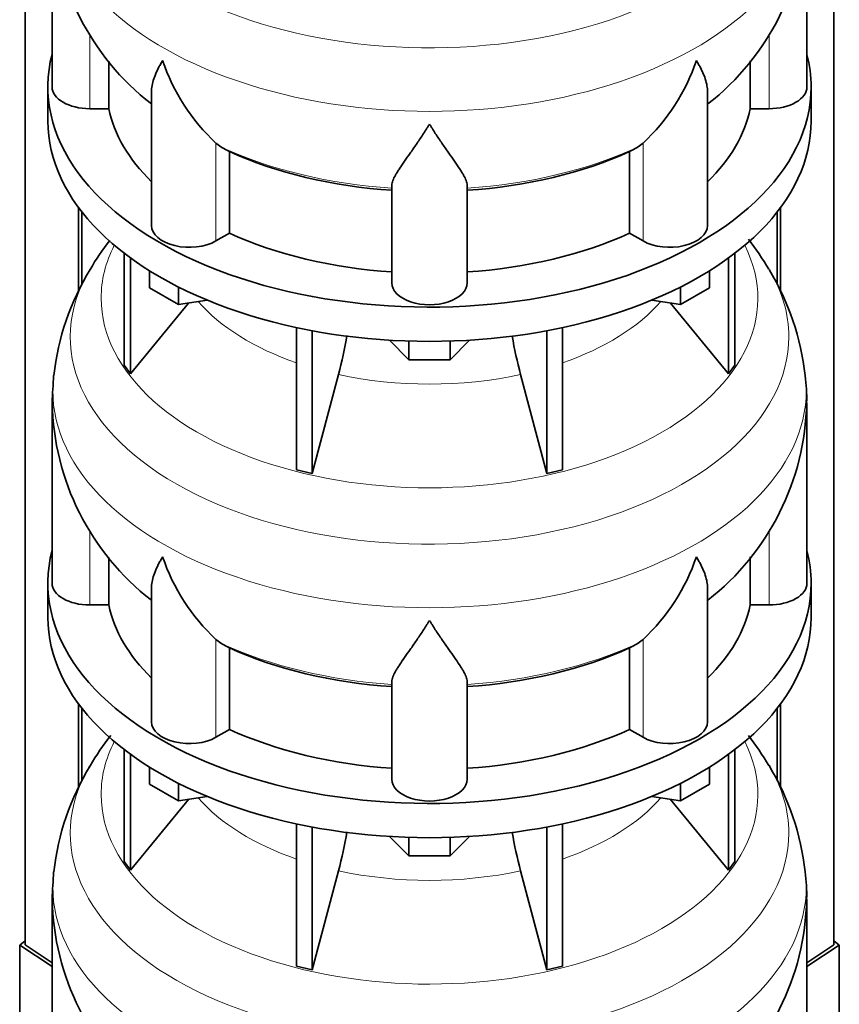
# Model space of a CAD drawing. Header units: millimetres. Extents: x 166 to 773, y -2765 to 2013.
# Tile 5 of 22: x 578 to 773, y -2512 to -2277. Entities that reach past the tile are written whole.
import ezdxf

# ---------------------------------------------------------------- set-up
doc = ezdxf.new("R2010")
doc.units = ezdxf.units.MM
for name, color, linetype in [('LOW_134-13', 7, 'Continuous'), ('VSI134_DIFFUSORE', 7, 'Continuous'), ('VSI134_TERMINALE', 7, 'Continuous')]:
    doc.layers.add(name, color=color, linetype=linetype)

# ---------------------------------------------------------------- blocks, each defined once
blk = doc.blocks.new('SE4')
at = {"layer": 'LOW_134-13', "color": 7, "linetype": 'Continuous', "lineweight": 35}
for p, q in [((579.14, -2497.85), (579.14, -946.16)), ((771.99, -2497.85), (771.99, -946.16)), ((591.89, -2321.99), (591.89, -2341.72)), ((759.24, -2321.99), (759.24, -2341.76)), ((592.64, -2322.98), (592.64, -2340.31)), ((758.49, -2322.98), (758.49, -2340.35)), ((591.89, -2440.39), (591.89, -2460.11)), ((592.64, -2441.38), (592.64, -2458.7)), ((758.49, -2441.38), (758.49, -2458.75)), ((759.24, -2440.39), (759.24, -2460.15))]:
    blk.add_line(p, q, dxfattribs=at)
at = {"layer": 'VSI134_DIFFUSORE', "color": 7, "linetype": 'Continuous', "lineweight": 35}
for p, q in [((585.57, -2250.13), (585.57, -2293.18)), ((765.57, -2293.18), (765.57, -2250.13)), ((599.09, -2298.38), (599.09, -2287.01)), ((752.04, -2286.93), (752.04, -2298.38)), ((584.57, -2293.18), (584.57, -2301.35)), ((609.29, -2294.09), (609.29, -2326.25)), ((741.84, -2326.25), (741.84, -2294.11)), ((766.57, -2301.35), (766.57, -2293.18)), ((594.57, -2298.38), (599.09, -2298.38)), ((752.04, -2298.38), (756.57, -2298.38)), ((626.08, -2307.63), (624.65, -2306.58)), ((627.86, -2328.08), (627.86, -2308.6)), ((723.28, -2308.6), (723.28, -2328.08)), ((726.48, -2306.58), (725.06, -2307.63)), ((666.57, -2339.95), (666.57, -2316.6)), ((684.57, -2339.95), (684.57, -2316.6)), ((624.65, -2329.92), (627.86, -2328.08)), ((723.28, -2328.08), (726.48, -2329.92)), ((602.74, -2332.85), (602.74, -2359.53)), ((604.27, -2333.99), (604.27, -2361.66)), ((746.86, -2333.99), (746.86, -2361.66)), ((748.39, -2332.85), (748.39, -2359.53)), ((608.81, -2341.11), (608.81, -2337.05)), ((742.32, -2341.11), (742.32, -2337.05)), ((615.75, -2345.11), (608.81, -2341.11)), ((615.75, -2345.11), (615.75, -2340.94)), ((735.38, -2345.11), (735.38, -2340.94)), ((742.32, -2341.11), (735.38, -2345.11)), ((604.27, -2361.66), (618.13, -2344.75)), ((622.57, -2344.06), (615.75, -2345.11)), ((735.38, -2345.11), (728.56, -2344.06)), ((733, -2344.75), (746.86, -2361.66)), ((643.87, -2350.6), (643.87, -2384.52)), ((707.26, -2350.6), (707.26, -2384.52)), ((647.56, -2351.34), (647.56, -2385.41)), ((703.57, -2351.34), (703.57, -2385.41)), ((670.66, -2358.25), (666.01, -2353.59)), ((670.66, -2358.25), (670.66, -2353.81)), ((685.12, -2353.59), (680.47, -2358.25)), ((680.47, -2358.25), (680.47, -2353.81)), ((602.74, -2359.53), (604.27, -2361.66)), ((680.47, -2358.25), (670.66, -2358.25)), ((746.86, -2361.66), (748.39, -2359.53)), ((647.56, -2385.41), (653.84, -2361.79)), ((697.29, -2361.79), (703.57, -2385.41)), ((585.57, -2368.52), (585.57, -2411.57)), ((765.57, -2411.57), (765.57, -2368.52)), ((643.87, -2384.52), (647.56, -2385.41)), ((703.57, -2385.41), (707.26, -2384.52)), ((599.09, -2416.77), (599.09, -2405.4)), ((752.04, -2405.32), (752.04, -2416.77)), ((584.57, -2411.57), (584.57, -2419.74)), ((766.57, -2419.74), (766.57, -2411.57)), ((609.29, -2412.48), (609.29, -2444.64)), ((741.84, -2444.64), (741.84, -2412.5)), ((594.57, -2416.77), (599.09, -2416.77)), ((752.04, -2416.77), (756.57, -2416.77)), ((626.08, -2426.02), (624.65, -2424.97)), ((726.48, -2424.97), (725.06, -2426.02)), ((627.86, -2446.47), (627.86, -2426.99)), ((723.28, -2426.99), (723.28, -2446.47)), ((666.57, -2458.34), (666.57, -2434.99)), ((684.57, -2458.34), (684.57, -2434.99)), ((624.65, -2448.32), (627.86, -2446.47)), ((723.28, -2446.47), (726.48, -2448.32)), ((602.74, -2451.24), (602.74, -2477.92)), ((748.39, -2451.24), (748.39, -2477.92)), ((604.27, -2452.39), (604.27, -2480.05)), ((746.86, -2452.39), (746.86, -2480.05)), ((608.81, -2459.5), (608.81, -2455.44)), ((742.32, -2459.5), (742.32, -2455.44)), ((615.75, -2463.51), (608.81, -2459.5)), ((615.75, -2463.51), (615.75, -2459.33)), ((735.38, -2463.51), (735.38, -2459.33)), ((742.32, -2459.5), (735.38, -2463.51)), ((604.27, -2480.05), (618.13, -2463.14)), ((622.57, -2462.45), (615.75, -2463.51)), ((735.38, -2463.51), (728.56, -2462.45)), ((733, -2463.14), (746.86, -2480.05)), ((643.87, -2468.99), (643.87, -2502.92)), ((647.56, -2469.73), (647.56, -2503.8)), ((703.57, -2469.73), (703.57, -2503.8)), ((707.26, -2468.99), (707.26, -2502.92)), ((670.66, -2476.64), (666.01, -2471.99)), ((670.66, -2476.64), (670.66, -2472.2)), ((685.12, -2471.99), (680.47, -2476.64)), ((680.47, -2476.64), (680.47, -2472.2)), ((680.47, -2476.64), (670.66, -2476.64)), ((602.74, -2477.92), (604.27, -2480.05)), ((647.56, -2503.8), (653.84, -2480.18)), ((697.29, -2480.18), (703.57, -2503.8)), ((746.86, -2480.05), (748.39, -2477.92)), ((585.57, -2486.91), (585.57, -2529.97)), ((765.57, -2529.97), (765.57, -2486.91)), ((643.87, -2502.92), (647.56, -2503.8)), ((703.57, -2503.8), (707.26, -2502.92))]:
    blk.add_line(p, q, dxfattribs=at)
at = {"layer": 'VSI134_DIFFUSORE', "color": 4, "linetype": 'Continuous', "lineweight": 9}
for p, q in [((756.57, -2298.38), (756.57, -2280.62)), ((594.57, -2298.38), (594.57, -2280.63)), ((624.65, -2329.92), (624.65, -2306.58)), ((726.48, -2329.92), (726.48, -2306.58)), ((594.57, -2416.77), (594.57, -2399.02)), ((756.57, -2416.77), (756.57, -2399.01)), ((624.65, -2448.32), (624.65, -2424.97)), ((726.48, -2448.32), (726.48, -2424.97))]:
    blk.add_line(p, q, dxfattribs=at)
at = {"layer": 'VSI134_DIFFUSORE', "color": 7, "linetype": 'Continuous', "lineweight": 35}
for centre, radius, start, end in [((646.72, -2248.93), 61.14, 181.132, 232.1909), ((704.26, -2248.99), 61.23, 308.0067, 358.9307), ((657.15, -2271.62), 47.73, 198.6373, 227.0857), ((693.98, -2271.62), 47.73, 312.9143, 341.3628), ((633.99, -2295.24), 14.7, 237.4509, 245.3566), ((717.15, -2295.24), 14.7, 294.6434, 302.5491), ((654.54, -2372.42), 69.74, 142.3464, 149.2085), ((696.68, -2372.4), 69.66, 30.8438, 37.9749), ((647.61, -2368.96), 62.02, 148.6936, 173.583), ((702.92, -2369.09), 62.63, 6.4516, 31.1365), ((564, -2337.47), 93.08, 344.857, 350.7337), ((785.82, -2337.68), 91.75, 189.3585, 195.2315), ((864.92, -2380.7), 279.6, 176.1675, 177.5056), ((733.93, -2367.06), 31.58, 357.3423, 9.1126), ((646.72, -2367.32), 61.14, 181.132, 232.1909), ((704.26, -2367.38), 61.23, 308.0067, 358.9307), ((657.15, -2390.01), 47.73, 198.6373, 227.0857), ((693.98, -2390.01), 47.73, 312.9143, 341.3628), ((633.99, -2413.63), 14.7, 237.4509, 245.3566), ((717.15, -2413.63), 14.7, 294.6434, 302.5491), ((654.54, -2490.81), 69.74, 142.0466, 149.2085), ((696.68, -2490.79), 69.66, 30.8438, 37.9749), ((647.61, -2487.35), 62.02, 148.6936, 173.583), ((702.92, -2487.48), 62.63, 6.4516, 31.1365), ((564, -2455.87), 93.08, 344.857, 350.7337), ((785.82, -2456.07), 91.75, 189.3585, 195.2315), ((864.92, -2499.09), 279.6, 176.1675, 177.5056), ((733.93, -2485.45), 31.58, 357.3423, 9.1126), ((646.72, -2485.71), 61.14, 181.132, 232.1909), ((704.26, -2485.78), 61.23, 308.0067, 358.9307)]:
    blk.add_arc(centre, radius, start, end, dxfattribs=at)
at = {"layer": 'VSI134_DIFFUSORE', "color": 4, "linetype": 'Continuous', "lineweight": 9}
for centre, major_axis, start_param, end_param in [((675.57, -2234.41), (85.67, 0), 2.81186, 6.283185), ((675.57, -2247.16), (-89.83, 0), 0, 3.209019), ((675.57, -2271.71), (-79.5, 0), 0.898849, 1.457346), ((675.57, -2271.71), (79.5, 0), 4.82584, 5.384336), ((675.57, -2343.61), (-78.3, 0), 0, 3.425204), ((675.57, -2343.61), (-78.3, 0), 5.999574, 6.283185), ((675.57, -2352.8), (85.67, 0), 2.81186, 6.283185), ((675.57, -2352.8), (85.67, 0), 0, 0.330126), ((675.57, -2328.49), (-61.63, 0), 0.463231, 1.030574), ((675.57, -2328.49), (61.63, 0), 5.252612, 5.819954), ((675.57, -2365.56), (-89.83, 0), 6.2156, 6.283185), ((675.57, -2365.56), (-89.83, 0), 0, 3.209019), ((675.57, -2328.49), (-61.63, 0), 1.210556, 1.931037), ((675.57, -2390.1), (-79.5, 0), 0.898849, 1.457346), ((675.57, -2390.1), (79.5, 0), 4.82584, 5.384336), ((675.57, -2462), (-78.3, 0), 0, 3.425204), ((675.57, -2462), (-78.3, 0), 5.999574, 6.283185), ((675.57, -2471.19), (85.67, 0), 2.81186, 6.283185), ((675.57, -2471.19), (85.67, 0), 0, 0.330126), ((675.57, -2446.88), (-61.63, 0), 0.463231, 1.030574), ((675.57, -2446.88), (61.63, 0), 5.252612, 5.819954), ((675.57, -2446.88), (-61.63, 0), 1.210556, 1.931037), ((675.57, -2483.95), (-89.83, 0), 0, 3.209019), ((675.57, -2483.95), (-89.83, 0), 6.2156, 6.283185)]:
    blk.add_ellipse(centre, major_axis=major_axis, ratio=0.57735, start_param=start_param, end_param=end_param, dxfattribs=at)
at = {"layer": 'VSI134_DIFFUSORE', "color": 7, "linetype": 'Continuous', "lineweight": 35}
for centre, major_axis, start_param, end_param in [((675.57, -2293.18), (91, 0), 2.993207, 6.283185), ((675.57, -2293.18), (91, 0), 0, 0.148386), ((594.57, -2293.18), (9, 0), 3.141593, 4.712389), ((756.57, -2293.18), (-9, 0), 1.570796, 3.141593), ((675.57, -2293.18), (-77, 0), 0.117151, 0.534109), ((675.57, -2293.18), (77, 0), 5.749077, 6.166034), ((675.57, -2301.35), (-91, 0), 0, 3.141593), ((675.57, -2273.7), (-77, 0), 0.902549, 1.453645), ((675.57, -2273.7), (77, 0), 4.82954, 5.380636), ((618.29, -2326.25), (9, 0), 3.141593, 5.497787), ((732.84, -2326.25), (-9, 0), 0.785398, 3.141593), ((675.57, -2293.18), (-77, 0), 0.902549, 1.453645), ((675.57, -2293.18), (77, 0), 4.82954, 5.380636), ((675.57, -2339.95), (-9, 0), 0, 3.141593), ((675.57, -2411.57), (91, 0), 2.993207, 6.283185), ((675.57, -2411.57), (91, 0), 0, 0.148386), ((594.57, -2411.57), (9, 0), 3.141593, 4.712389), ((756.57, -2411.57), (-9, 0), 1.570796, 3.141593), ((675.57, -2411.57), (-77, 0), 0.117151, 0.534109), ((675.57, -2411.57), (77, 0), 5.749077, 6.166034), ((675.57, -2419.74), (-91, 0), 0, 3.141593), ((675.57, -2392.1), (-77, 0), 0.902549, 1.453645), ((675.57, -2392.1), (77, 0), 4.82954, 5.380636), ((618.29, -2444.64), (9, 0), 3.141593, 5.497787), ((732.84, -2444.64), (-9, 0), 0.785398, 3.141593), ((675.57, -2411.57), (-77, 0), 0.902549, 1.453645), ((675.57, -2411.57), (77, 0), 4.82954, 5.380636), ((675.57, -2458.34), (-9, 0), 0, 3.141593)]:
    blk.add_ellipse(centre, major_axis=major_axis, ratio=0.57735, start_param=start_param, end_param=end_param, dxfattribs=at)
for points, knots in [([(609.29, -2294.11), (609.29, -2293.95), (609.3, -2293.79), (609.38, -2292.61), (609.67, -2291.56), (610.34, -2289.88), (610.6, -2289.31), (611.06, -2288.42), (611.22, -2288.12), (611.47, -2287.66), (611.6, -2287.43), (611.74, -2287.19), (611.83, -2287.03), (611.88, -2286.95), (611.93, -2286.87)], [0.4600931, 0.4600931, 0.4600931, 0.4600931, 0.5, 0.5, 0.75, 0.75, 0.875, 0.875, 0.9375, 0.9375, 0.96875, 0.984375, 0.984375, 1, 1, 1, 1]), ([(741.84, -2294.12), (741.84, -2293.97), (741.84, -2293.81), (741.79, -2293.15), (741.7, -2292.64), (741.43, -2291.57), (741.25, -2291.03), (740.8, -2289.9), (740.53, -2289.32), (740.08, -2288.42), (739.92, -2288.12), (739.66, -2287.66), (739.57, -2287.5), (739.39, -2287.19), (739.3, -2287.03), (739.21, -2286.87)], [0.4604904, 0.4604904, 0.4604904, 0.4604904, 0.5, 0.5, 0.625, 0.625, 0.75, 0.75, 0.875, 0.875, 0.9375, 0.9375, 0.96875, 0.96875, 1, 1, 1, 1]), ([(675.57, -2302.09), (675.43, -2302.31), (675.3, -2302.52), (675.03, -2302.94), (674.9, -2303.14), (674.5, -2303.76), (674.24, -2304.17), (673.45, -2305.36), (672.94, -2306.12), (671.92, -2307.6), (671.43, -2308.31), (670.48, -2309.67), (670.03, -2310.31), (669.18, -2311.53), (668.79, -2312.11), (668.25, -2312.93), (668.08, -2313.2), (667.75, -2313.71), (667.6, -2313.96), (667.19, -2314.68), (666.97, -2315.12), (666.66, -2315.92), (666.57, -2316.28), (666.57, -2316.6)], [0, 0, 0, 0, 0.03125, 0.03125, 0.0625, 0.0625, 0.125, 0.125, 0.25, 0.25, 0.375, 0.375, 0.5, 0.5, 0.625, 0.625, 0.6875, 0.6875, 0.75, 0.75, 0.875, 0.875, 1, 1, 1, 1]), ([(684.57, -2316.6), (684.57, -2316.28), (684.48, -2315.92), (684.16, -2315.12), (683.94, -2314.68), (683.53, -2313.96), (683.38, -2313.71), (683.06, -2313.2), (682.89, -2312.93), (682.35, -2312.11), (681.95, -2311.53), (681.1, -2310.31), (680.65, -2309.67), (679.71, -2308.32), (679.21, -2307.61), (678.2, -2306.13), (677.68, -2305.36), (676.89, -2304.17), (676.63, -2303.76), (676.23, -2303.15), (676.1, -2302.94), (675.83, -2302.52), (675.7, -2302.3), (675.57, -2302.09)], [0, 0, 0, 0, 0.125, 0.125, 0.25, 0.25, 0.3125, 0.3125, 0.375, 0.375, 0.5, 0.5, 0.625, 0.625, 0.75, 0.75, 0.875, 0.875, 0.9375, 0.9375, 0.96875, 0.96875, 1, 1, 1, 1]), ([(609.29, -2412.5), (609.29, -2412.34), (609.3, -2412.18), (609.38, -2411), (609.67, -2409.95), (610.34, -2408.28), (610.6, -2407.7), (611.06, -2406.81), (611.22, -2406.51), (611.47, -2406.05), (611.6, -2405.82), (611.74, -2405.58), (611.83, -2405.42), (611.88, -2405.34), (611.93, -2405.27)], [0.4600931, 0.4600931, 0.4600931, 0.4600931, 0.5, 0.5, 0.75, 0.75, 0.875, 0.875, 0.9375, 0.9375, 0.96875, 0.984375, 0.984375, 1, 1, 1, 1]), ([(741.84, -2412.51), (741.84, -2412.36), (741.84, -2412.2), (741.79, -2411.54), (741.7, -2411.03), (741.43, -2409.97), (741.25, -2409.42), (740.8, -2408.29), (740.53, -2407.71), (740.08, -2406.82), (739.92, -2406.51), (739.66, -2406.05), (739.57, -2405.9), (739.39, -2405.58), (739.3, -2405.42), (739.21, -2405.27)], [0.4604904, 0.4604904, 0.4604904, 0.4604904, 0.5, 0.5, 0.625, 0.625, 0.75, 0.75, 0.875, 0.875, 0.9375, 0.9375, 0.96875, 0.96875, 1, 1, 1, 1]), ([(675.57, -2420.49), (675.43, -2420.7), (675.3, -2420.91), (675.03, -2421.33), (674.9, -2421.54), (674.5, -2422.15), (674.24, -2422.56), (673.45, -2423.75), (672.94, -2424.52), (671.92, -2425.99), (671.43, -2426.71), (670.48, -2428.06), (670.03, -2428.7), (669.18, -2429.92), (668.79, -2430.5), (668.25, -2431.32), (668.08, -2431.59), (667.75, -2432.1), (667.6, -2432.35), (667.19, -2433.07), (666.97, -2433.51), (666.66, -2434.31), (666.57, -2434.67), (666.57, -2434.99)], [0, 0, 0, 0, 0.03125, 0.03125, 0.0625, 0.0625, 0.125, 0.125, 0.25, 0.25, 0.375, 0.375, 0.5, 0.5, 0.625, 0.625, 0.6875, 0.6875, 0.75, 0.75, 0.875, 0.875, 1, 1, 1, 1]), ([(684.57, -2434.99), (684.57, -2434.67), (684.48, -2434.31), (684.16, -2433.51), (683.94, -2433.07), (683.53, -2432.35), (683.38, -2432.1), (683.06, -2431.59), (682.89, -2431.32), (682.35, -2430.5), (681.95, -2429.92), (681.1, -2428.7), (680.65, -2428.06), (679.71, -2426.71), (679.21, -2426), (678.2, -2424.52), (677.68, -2423.75), (676.89, -2422.56), (676.63, -2422.16), (676.23, -2421.54), (676.1, -2421.33), (675.83, -2420.91), (675.7, -2420.7), (675.57, -2420.49)], [0, 0, 0, 0, 0.125, 0.125, 0.25, 0.25, 0.3125, 0.3125, 0.375, 0.375, 0.5, 0.5, 0.625, 0.625, 0.75, 0.75, 0.875, 0.875, 0.9375, 0.9375, 0.96875, 0.96875, 1, 1, 1, 1])]:
    blk.add_open_spline(points, degree=3, knots=knots, dxfattribs=at)
at = {"layer": 'VSI134_TERMINALE', "color": 7, "linetype": 'Continuous', "lineweight": 35}
for p, q in [((579.14, -2496.89), (577.85, -2497.88)), ((577.85, -2497.88), (585.57, -2503)), ((577.85, -2497.88), (577.85, -2525.43)), ((585.57, -2502.12), (579.14, -2497.85)), ((771.99, -2497.85), (765.57, -2502.12)), ((765.57, -2503), (773.28, -2497.88)), ((773.28, -2497.88), (771.99, -2496.89)), ((773.28, -2497.88), (773.28, -2525.43))]:
    blk.add_line(p, q, dxfattribs=at)

msp = doc.modelspace()

# ---------------------------------------------------------------- block references
msp.add_blockref('SE4', (0, 0))

doc.saveas('drawing.dxf')
